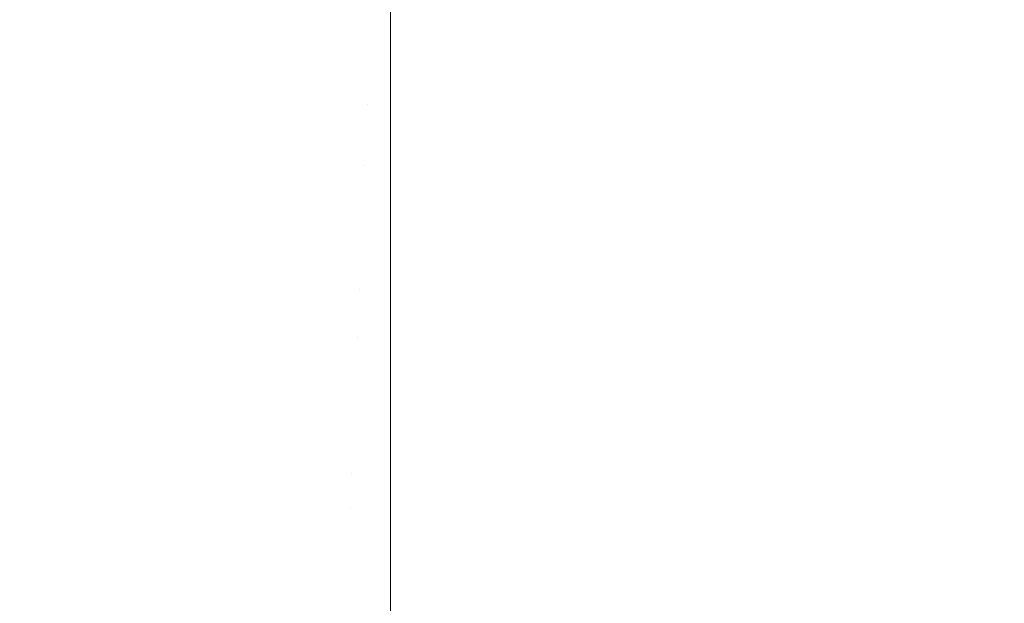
# Model space of a CAD drawing. Header units: centimetres. Extents: x -26 to 27.3, y -25.3 to -23.5.
# Tile 14 of 200: x -25.8992 to -25.8765, y -25.1838 to -25.1704. Entities that reach past the tile are written whole.
import ezdxf

# ---------------------------------------------------------------- set-up
doc = ezdxf.new("R2010")
doc.units = ezdxf.units.CM
doc.header["$LTSCALE"] = 2.54
doc.layers.add('Lucido design-1', color=7, linetype='Continuous')

# ---------------------------------------------------------------- blocks, each defined once
blk = doc.blocks.new('Gruppo-4-1')
at = {"color": 7, "linetype": 'Continuous', "lineweight": 9}
for points, invisible_edges in [([(-25.894957, -25.166887, -349.283005), (-25.89525, -25.166698, -349.283005), (-25.897652, -25.170252, -349.283452), (-25.897206, -25.17054, -349.283452)], 15), ([(-25.894656, -25.167064, -349.283005), (-25.894957, -25.166887, -349.283005), (-25.897206, -25.17054, -349.283452), (-25.896748, -25.170809, -349.283452)], 15), ([(-25.894347, -25.167227, -349.283005), (-25.894656, -25.167064, -349.283005), (-25.896748, -25.170809, -349.283452), (-25.896279, -25.171058, -349.283452)], 15), ([(-25.899391, -25.170718, -350.081693), (-25.899843, -25.170337, -350.081693), (-25.897217, -25.167354, -350.082171), (-25.896895, -25.167626, -350.082171)], 15), ([(-25.894033, -25.167378, -349.283005), (-25.894347, -25.167227, -349.283005), (-25.896279, -25.171058, -349.283452), (-25.895799, -25.171287, -349.283452)], 15), ([(-25.893712, -25.167515, -349.283005), (-25.894033, -25.167378, -349.283005), (-25.895799, -25.171287, -349.283452), (-25.895311, -25.171495, -349.283452)], 15), ([(-25.898924, -25.171079, -350.081693), (-25.899391, -25.170718, -350.081693), (-25.896895, -25.167626, -350.082171), (-25.896561, -25.167884, -350.082171)], 15), ([(-25.893385, -25.167638, -349.283005), (-25.893712, -25.167515, -349.283005), (-25.895311, -25.171495, -349.283452), (-25.894814, -25.171682, -349.283452)], 15), ([(-25.893054, -25.167747, -349.283005), (-25.893385, -25.167638, -349.283005), (-25.894814, -25.171682, -349.283452), (-25.89431, -25.171849, -349.283452)], 15), ([(-25.898441, -25.17142, -350.081693), (-25.898924, -25.171079, -350.081693), (-25.896561, -25.167884, -350.082171), (-25.896216, -25.168128, -350.082171)], 15), ([(-25.892718, -25.167842, -349.283005), (-25.893054, -25.167747, -349.283005), (-25.89431, -25.171849, -349.283452), (-25.893799, -25.171993, -349.283452)], 15), ([(-25.892379, -25.167923, -349.283005), (-25.892718, -25.167842, -349.283005), (-25.893799, -25.171993, -349.283452), (-25.893282, -25.172116, -349.283452)], 15), ([(-25.897945, -25.171741, -350.081693), (-25.898441, -25.17142, -350.081693), (-25.896216, -25.168128, -350.082171), (-25.895861, -25.168357, -350.082171)], 15), ([(-25.892036, -25.167989, -349.283005), (-25.892379, -25.167923, -349.283005), (-25.893282, -25.172116, -349.283452), (-25.892761, -25.172217, -349.283452)], 15), ([(-25.891691, -25.168041, -349.283005), (-25.892036, -25.167989, -349.283005), (-25.892761, -25.172217, -349.283452), (-25.892236, -25.172296, -349.283452)], 15), ([(-25.891344, -25.168078, -349.283005), (-25.891691, -25.168041, -349.283005), (-25.892236, -25.172296, -349.283452), (-25.891708, -25.172352, -349.283452)], 15), ([(-25.890996, -25.1681, -349.283005), (-25.891344, -25.168078, -349.283005), (-25.891708, -25.172352, -349.283452), (-25.891178, -25.172386, -349.283452)], 15), ([(-25.890996, -25.1681, -349.283005), (-25.891178, -25.172386, -349.283452), (-25.890647, -25.172397, -349.283452), (-25.890647, -25.168603, -349.283057)], 11), ([(-25.897435, -25.17204, -350.081693), (-25.897945, -25.171741, -350.081693), (-25.895861, -25.168357, -350.082171), (-25.895497, -25.16857, -350.082171)], 15), ([(-25.896914, -25.172317, -350.081693), (-25.897435, -25.17204, -350.081693), (-25.895497, -25.16857, -350.082171), (-25.895124, -25.168768, -350.082171)], 15), ([(-25.89638, -25.172572, -350.081693), (-25.896914, -25.172317, -350.081693), (-25.895124, -25.168768, -350.082171), (-25.894743, -25.16895, -350.082171)], 15), ([(27.209353, -25.172397, -349.283452), (27.209353, -25.168603, -349.283057), (-25.890647, -25.168603, -349.283057), (-25.890647, -25.172397, -349.283452)], 10), ([(-25.898911, -25.169278, -349.283452), (-25.899302, -25.168919, -349.283452), (-25.902249, -25.171994, -349.284083), (-25.901725, -25.172475, -349.284083)], 15), ([(-25.895837, -25.172804, -350.081693), (-25.89638, -25.172572, -350.081693), (-25.894743, -25.16895, -350.082171), (-25.894355, -25.169116, -350.082171)], 15), ([(-25.895284, -25.173012, -350.081693), (-25.895837, -25.172804, -350.081693), (-25.894355, -25.169116, -350.082171), (-25.89396, -25.169265, -350.082171)], 15), ([(-25.898505, -25.16962, -349.283452), (-25.898911, -25.169278, -349.283452), (-25.901725, -25.172475, -349.284083), (-25.901181, -25.172934, -349.284083)], 15), ([(-25.894723, -25.173197, -350.081693), (-25.895284, -25.173012, -350.081693), (-25.89396, -25.169265, -350.082171), (-25.893559, -25.169397, -350.082171)], 15), ([(-25.894154, -25.173358, -350.081693), (-25.894723, -25.173197, -350.081693), (-25.893559, -25.169397, -350.082171), (-25.893153, -25.169512, -350.082171)], 15), ([(-25.898085, -25.169945, -349.283452), (-25.898505, -25.16962, -349.283452), (-25.901181, -25.172934, -349.284083), (-25.900618, -25.173369, -349.284083)], 15), ([(-25.89358, -25.173495, -350.081693), (-25.894154, -25.173358, -350.081693), (-25.893153, -25.169512, -350.082171), (-25.892742, -25.16961, -350.082171)], 15), ([(-25.892999, -25.173607, -350.081693), (-25.89358, -25.173495, -350.081693), (-25.892742, -25.16961, -350.082171), (-25.892328, -25.16969, -350.082171)], 15), ([(-25.892415, -25.173695, -350.081693), (-25.892999, -25.173607, -350.081693), (-25.892328, -25.16969, -350.082171), (-25.89191, -25.169753, -350.082171)], 15), ([(-25.891827, -25.173757, -350.081693), (-25.892415, -25.173695, -350.081693), (-25.89191, -25.169753, -350.082171), (-25.89149, -25.169797, -350.082171)], 15), ([(-25.891238, -25.173795, -350.081693), (-25.891827, -25.173757, -350.081693), (-25.89149, -25.169797, -350.082171), (-25.891069, -25.169824, -350.082171)], 15), ([(-25.891238, -25.173795, -350.081693), (-25.891069, -25.169824, -350.082171), (-25.890647, -25.169833, -350.082171), (-25.890647, -25.172939, -350.081798)], 11), ([(27.209353, -25.169833, -350.082171), (27.209353, -25.172939, -350.081798), (-25.890647, -25.172939, -350.081798), (-25.890647, -25.169833, -350.082171)], 10), ([(-25.897652, -25.170252, -349.283452), (-25.898085, -25.169945, -349.283452), (-25.900618, -25.173369, -349.284083), (-25.900037, -25.17378, -349.284083)], 15), ([(-25.897206, -25.17054, -349.283452), (-25.897652, -25.170252, -349.283452), (-25.900037, -25.17378, -349.284083), (-25.899439, -25.174166, -349.284083)], 15), ([(-25.896748, -25.170809, -349.283452), (-25.897206, -25.17054, -349.283452), (-25.899439, -25.174166, -349.284083), (-25.898825, -25.174527, -349.284083)], 15), ([(-25.901277, -25.174261, -350.081056), (-25.901877, -25.173797, -350.081056), (-25.899391, -25.170718, -350.081693), (-25.898924, -25.171079, -350.081693)], 15), ([(-25.896279, -25.171058, -349.283452), (-25.896748, -25.170809, -349.283452), (-25.898825, -25.174527, -349.284083), (-25.898196, -25.174861, -349.284083)], 15), ([(-25.895799, -25.171287, -349.283452), (-25.896279, -25.171058, -349.283452), (-25.898196, -25.174861, -349.284083), (-25.897554, -25.175167, -349.284083)], 15), ([(-25.900657, -25.174699, -350.081056), (-25.901277, -25.174261, -350.081056), (-25.898924, -25.171079, -350.081693), (-25.898441, -25.17142, -350.081693)], 15), ([(-25.895311, -25.171495, -349.283452), (-25.895799, -25.171287, -349.283452), (-25.897554, -25.175167, -349.284083), (-25.896899, -25.175447, -349.284083)], 15), ([(-25.90002, -25.17511, -350.081056), (-25.900657, -25.174699, -350.081056), (-25.898441, -25.17142, -350.081693), (-25.897945, -25.171741, -350.081693)], 15), ([(-25.894814, -25.171682, -349.283452), (-25.895311, -25.171495, -349.283452), (-25.896899, -25.175447, -349.284083), (-25.896233, -25.175698, -349.284083)], 15), ([(-25.899365, -25.175494, -350.081056), (-25.90002, -25.17511, -350.081056), (-25.897945, -25.171741, -350.081693), (-25.897435, -25.17204, -350.081693)], 15), ([(-25.89431, -25.171849, -349.283452), (-25.894814, -25.171682, -349.283452), (-25.896233, -25.175698, -349.284083), (-25.895557, -25.175921, -349.284083)], 15), ([(-25.893799, -25.171993, -349.283452), (-25.89431, -25.171849, -349.283452), (-25.895557, -25.175921, -349.284083), (-25.894872, -25.176115, -349.284083)], 15), ([(-25.898695, -25.17585, -350.081056), (-25.899365, -25.175494, -350.081056), (-25.897435, -25.17204, -350.081693), (-25.896914, -25.172317, -350.081693)], 15), ([(-25.893282, -25.172116, -349.283452), (-25.893799, -25.171993, -349.283452), (-25.894872, -25.176115, -349.284083), (-25.89418, -25.17628, -349.284083)], 15), ([(-25.892761, -25.172217, -349.283452), (-25.893282, -25.172116, -349.283452), (-25.89418, -25.17628, -349.284083), (-25.893481, -25.176415, -349.284083)], 15), ([(-25.89801, -25.176178, -350.081056), (-25.898695, -25.17585, -350.081056), (-25.896914, -25.172317, -350.081693), (-25.89638, -25.172572, -350.081693)], 15), ([(-25.892236, -25.172296, -349.283452), (-25.892761, -25.172217, -349.283452), (-25.893481, -25.176415, -349.284083), (-25.892777, -25.17652, -349.284083)], 15), ([(-25.891708, -25.172352, -349.283452), (-25.892236, -25.172296, -349.283452), (-25.892777, -25.17652, -349.284083), (-25.892069, -25.176596, -349.284083)], 15), ([(-25.891178, -25.172386, -349.283452), (-25.891708, -25.172352, -349.283452), (-25.892069, -25.176596, -349.284083), (-25.891359, -25.176641, -349.284083)], 15), ([(-25.891178, -25.172386, -349.283452), (-25.891359, -25.176641, -349.284083), (-25.890647, -25.176656, -349.284083), (-25.890647, -25.172939, -349.283532)], 11), ([(-25.890647, -25.172939, -349.283532), (-25.890647, -25.172397, -349.283452), (-25.891178, -25.172386, -349.283452)], 10), ([(-25.890647, -25.172397, -349.283452), (-25.890647, -25.172939, -349.283532), (27.209353, -25.172939, -349.283532), (27.209353, -25.172397, -349.283452)], 10), ([(-25.897312, -25.176475, -350.081056), (-25.89801, -25.176178, -350.081056), (-25.89638, -25.172572, -350.081693), (-25.895837, -25.172804, -350.081693)], 15), ([(-25.896602, -25.176743, -350.081056), (-25.897312, -25.176475, -350.081056), (-25.895837, -25.172804, -350.081693), (-25.895284, -25.173012, -350.081693)], 15), ([(-25.895882, -25.176981, -350.081056), (-25.896602, -25.176743, -350.081056), (-25.895284, -25.173012, -350.081693), (-25.894723, -25.173197, -350.081693)], 15), ([(-25.890647, -25.172939, -350.081798), (-25.890647, -25.173807, -350.081693), (-25.891238, -25.173795, -350.081693)], 10), ([(27.209353, -25.176656, -349.284083), (27.209353, -25.172939, -349.283532), (-25.890647, -25.172939, -349.283532), (-25.890647, -25.176656, -349.284083)], 10), ([(-25.890647, -25.173807, -350.081693), (-25.890647, -25.172939, -350.081798), (27.209353, -25.172939, -350.081798), (27.209353, -25.173807, -350.081693)], 10), ([(-25.895151, -25.177188, -350.081056), (-25.895882, -25.176981, -350.081056), (-25.894723, -25.173197, -350.081693), (-25.894154, -25.173358, -350.081693)], 15), ([(-25.894413, -25.177363, -350.081056), (-25.895151, -25.177188, -350.081056), (-25.894154, -25.173358, -350.081693), (-25.89358, -25.173495, -350.081693)], 15), ([(-25.893668, -25.177507, -350.081056), (-25.894413, -25.177363, -350.081056), (-25.89358, -25.173495, -350.081693), (-25.892999, -25.173607, -350.081693)], 15), ([(-25.892918, -25.17762, -350.081056), (-25.893668, -25.177507, -350.081056), (-25.892999, -25.173607, -350.081693), (-25.892415, -25.173695, -350.081693)], 15), ([(-25.892163, -25.1777, -350.081056), (-25.892918, -25.17762, -350.081056), (-25.892415, -25.173695, -350.081693), (-25.891827, -25.173757, -350.081693)], 15), ([(-25.891406, -25.177748, -350.081056), (-25.892163, -25.1777, -350.081056), (-25.891827, -25.173757, -350.081693), (-25.891238, -25.173795, -350.081693)], 15), ([(-25.891406, -25.177748, -350.081056), (-25.891238, -25.173795, -350.081693), (-25.890647, -25.173807, -350.081693), (-25.890647, -25.177251, -350.081138)], 11), ([(27.209353, -25.173807, -350.081693), (27.209353, -25.177251, -350.081138), (-25.890647, -25.177251, -350.081138), (-25.890647, -25.173807, -350.081693)], 10), ([(-25.898825, -25.174527, -349.284083), (-25.899439, -25.174166, -349.284083), (-25.901652, -25.177761, -349.284894), (-25.900883, -25.178212, -349.284894)], 15), ([(-25.898196, -25.174861, -349.284083), (-25.898825, -25.174527, -349.284083), (-25.900883, -25.178212, -349.284894), (-25.900096, -25.178629, -349.284894)], 15), ([(-25.897554, -25.175167, -349.284083), (-25.898196, -25.174861, -349.284083), (-25.900096, -25.178629, -349.284894), (-25.899292, -25.179014, -349.284894)], 15), ([(-25.896899, -25.175447, -349.284083), (-25.897554, -25.175167, -349.284083), (-25.899292, -25.179014, -349.284894), (-25.898473, -25.179363, -349.284894)], 15), ([(-25.900466, -25.179363, -350.080259), (-25.901284, -25.178928, -350.080259), (-25.899365, -25.175494, -350.081056), (-25.898695, -25.17585, -350.081056)], 15), ([(-25.896233, -25.175698, -349.284083), (-25.896899, -25.175447, -349.284083), (-25.898473, -25.179363, -349.284894), (-25.897639, -25.179678, -349.284894)], 15), ([(-25.895557, -25.175921, -349.284083), (-25.896233, -25.175698, -349.284083), (-25.897639, -25.179678, -349.284894), (-25.896793, -25.179957, -349.284894)], 15), ([(-25.899631, -25.179762, -350.080259), (-25.900466, -25.179363, -350.080259), (-25.898695, -25.17585, -350.081056), (-25.89801, -25.176178, -350.081056)], 15), ([(-25.894872, -25.176115, -349.284083), (-25.895557, -25.175921, -349.284083), (-25.896793, -25.179957, -349.284894), (-25.895936, -25.1802, -349.284894)], 15), ([(-25.898779, -25.180125, -350.080259), (-25.899631, -25.179762, -350.080259), (-25.89801, -25.176178, -350.081056), (-25.897312, -25.176475, -350.081056)], 15), ([(-25.89418, -25.17628, -349.284083), (-25.894872, -25.176115, -349.284083), (-25.895936, -25.1802, -349.284894), (-25.895069, -25.180406, -349.284894)], 15), ([(-25.893481, -25.176415, -349.284083), (-25.89418, -25.17628, -349.284083), (-25.895069, -25.180406, -349.284894), (-25.894194, -25.180575, -349.284894)], 15), ([(-25.897913, -25.180452, -350.080259), (-25.898779, -25.180125, -350.080259), (-25.897312, -25.176475, -350.081056), (-25.896602, -25.176743, -350.081056)], 15), ([(-25.892777, -25.17652, -349.284083), (-25.893481, -25.176415, -349.284083), (-25.894194, -25.180575, -349.284894), (-25.893313, -25.180707, -349.284894)], 15), ([(-25.892069, -25.176596, -349.284083), (-25.892777, -25.17652, -349.284083), (-25.893313, -25.180707, -349.284894), (-25.892427, -25.180801, -349.284894)], 15), ([(-25.891359, -25.176641, -349.284083), (-25.892069, -25.176596, -349.284083), (-25.892427, -25.180801, -349.284894), (-25.891538, -25.180858, -349.284894)], 15), ([(-25.891359, -25.176641, -349.284083), (-25.891538, -25.180858, -349.284894), (-25.890647, -25.180877, -349.284894), (-25.890647, -25.177251, -349.284197)], 11), ([(-25.890647, -25.177251, -349.284197), (-25.890647, -25.176656, -349.284083), (-25.891359, -25.176641, -349.284083)], 10), ([(-25.890647, -25.176656, -349.284083), (-25.890647, -25.177251, -349.284197), (27.209353, -25.177251, -349.284197), (27.209353, -25.176656, -349.284083)], 10), ([(-25.897033, -25.180742, -350.080259), (-25.897913, -25.180452, -350.080259), (-25.896602, -25.176743, -350.081056), (-25.895882, -25.176981, -350.081056)], 15), ([(-25.896143, -25.180994, -350.080259), (-25.897033, -25.180742, -350.080259), (-25.895882, -25.176981, -350.081056), (-25.895151, -25.177188, -350.081056)], 15), ([(-25.895242, -25.181209, -350.080259), (-25.896143, -25.180994, -350.080259), (-25.895151, -25.177188, -350.081056), (-25.894413, -25.177363, -350.081056)], 15), ([(-25.894333, -25.181384, -350.080259), (-25.895242, -25.181209, -350.080259), (-25.894413, -25.177363, -350.081056), (-25.893668, -25.177507, -350.081056)], 15), ([(-25.890647, -25.177251, -350.081138), (-25.890647, -25.177764, -350.081056), (-25.891406, -25.177748, -350.081056)], 10), ([(27.209353, -25.180877, -349.284894), (27.209353, -25.177251, -349.284197), (-25.890647, -25.177251, -349.284197), (-25.890647, -25.180877, -349.284894)], 10), ([(-25.890647, -25.177764, -350.081056), (-25.890647, -25.177251, -350.081138), (27.209353, -25.177251, -350.081138), (27.209353, -25.177764, -350.081056)], 10), ([(-25.893417, -25.181521, -350.080259), (-25.894333, -25.181384, -350.080259), (-25.893668, -25.177507, -350.081056), (-25.892918, -25.17762, -350.081056)], 15), ([(-25.892497, -25.181619, -350.080259), (-25.893417, -25.181521, -350.080259), (-25.892918, -25.17762, -350.081056), (-25.892163, -25.1777, -350.081056)], 15), ([(-25.891573, -25.181678, -350.080259), (-25.892497, -25.181619, -350.080259), (-25.892163, -25.1777, -350.081056), (-25.891406, -25.177748, -350.081056)], 15), ([(-25.891573, -25.181678, -350.080259), (-25.891406, -25.177748, -350.081056), (-25.890647, -25.177764, -350.081056), (-25.890647, -25.181531, -350.080293)], 11), ([(27.209353, -25.177764, -350.081056), (27.209353, -25.181531, -350.080293), (-25.890647, -25.181531, -350.080293), (-25.890647, -25.177764, -350.081056)], 10), ([(-25.898473, -25.179363, -349.284894), (-25.899292, -25.179014, -349.284894), (-25.901012, -25.182818, -349.285885), (-25.90003, -25.183238, -349.285885)], 15), ([(-25.897639, -25.179678, -349.284894), (-25.898473, -25.179363, -349.284894), (-25.90003, -25.183238, -349.285885), (-25.89903, -25.183615, -349.285885)], 15), ([(-25.900234, -25.183747, -350.079304), (-25.901238, -25.183319, -350.079304), (-25.899631, -25.179762, -350.080259), (-25.898779, -25.180125, -350.080259)], 15), ([(-25.896793, -25.179957, -349.284894), (-25.897639, -25.179678, -349.284894), (-25.89903, -25.183615, -349.285885), (-25.898016, -25.183949, -349.285885)], 15), ([(-25.899213, -25.184133, -350.079304), (-25.900234, -25.183747, -350.079304), (-25.898779, -25.180125, -350.080259), (-25.897913, -25.180452, -350.080259)], 15), ([(-25.895936, -25.1802, -349.284894), (-25.896793, -25.179957, -349.284894), (-25.898016, -25.183949, -349.285885), (-25.896988, -25.18424, -349.285885)], 15), ([(-25.895069, -25.180406, -349.284894), (-25.895936, -25.1802, -349.284894), (-25.896988, -25.18424, -349.285885), (-25.895949, -25.184487, -349.285885)], 15), ([(-25.898176, -25.184474, -350.079304), (-25.899213, -25.184133, -350.079304), (-25.897913, -25.180452, -350.080259), (-25.897033, -25.180742, -350.080259)], 15), ([(-25.894194, -25.180575, -349.284894), (-25.895069, -25.180406, -349.284894), (-25.895949, -25.184487, -349.285885), (-25.8949, -25.18469, -349.285885)], 15), ([(-25.893313, -25.180707, -349.284894), (-25.894194, -25.180575, -349.284894), (-25.8949, -25.18469, -349.285885), (-25.893843, -25.184848, -349.285885)], 15), ([(-25.897126, -25.184772, -350.079304), (-25.898176, -25.184474, -350.079304), (-25.897033, -25.180742, -350.080259), (-25.896143, -25.180994, -350.080259)], 15), ([(-25.892427, -25.180801, -349.284894), (-25.893313, -25.180707, -349.284894), (-25.893843, -25.184848, -349.285885), (-25.892781, -25.184962, -349.285885)], 15), ([(-25.891538, -25.180858, -349.284894), (-25.892427, -25.180801, -349.284894), (-25.892781, -25.184962, -349.285885), (-25.891715, -25.185029, -349.285885)], 15), ([(-25.896064, -25.185024, -350.079304), (-25.897126, -25.184772, -350.079304), (-25.896143, -25.180994, -350.080259), (-25.895242, -25.181209, -350.080259)], 15), ([(-25.891538, -25.180858, -349.284894), (-25.891715, -25.185029, -349.285885), (-25.890647, -25.185052, -349.285885), (-25.890647, -25.181529, -349.285049)], 11), ([(-25.890647, -25.181529, -349.285049), (-25.890647, -25.180877, -349.284894), (-25.891538, -25.180858, -349.284894)], 10), ([(-25.890647, -25.180877, -349.284894), (-25.890647, -25.181529, -349.285049), (27.209353, -25.181529, -349.285049), (27.209353, -25.180877, -349.284894)], 10), ([(-25.894993, -25.185232, -350.079304), (-25.896064, -25.185024, -350.079304), (-25.895242, -25.181209, -350.080259), (-25.894333, -25.181384, -350.080259)], 15), ([(-25.893913, -25.185393, -350.079304), (-25.894993, -25.185232, -350.079304), (-25.894333, -25.181384, -350.080259), (-25.893417, -25.181521, -350.080259)], 15), ([(-25.892828, -25.185509, -350.079304), (-25.893913, -25.185393, -350.079304), (-25.893417, -25.181521, -350.080259), (-25.892497, -25.181619, -350.080259)], 15), ([(-25.891738, -25.185578, -350.079304), (-25.892828, -25.185509, -350.079304), (-25.892497, -25.181619, -350.080259), (-25.891573, -25.181678, -350.080259)], 15), ([(-25.890647, -25.185601, -350.079304), (-25.891738, -25.185578, -350.079304), (-25.891573, -25.181678, -350.080259), (-25.890647, -25.181698, -350.080259)], 7), ([(-25.890647, -25.181531, -350.080293), (-25.890647, -25.181698, -350.080259), (-25.891573, -25.181678, -350.080259)], 10), ([(27.209353, -25.185052, -349.285885), (27.209353, -25.181529, -349.285049), (-25.890647, -25.181529, -349.285049), (-25.890647, -25.185052, -349.285885)], 10), ([(-25.890647, -25.181698, -350.080259), (-25.890647, -25.181531, -350.080293), (27.209353, -25.181531, -350.080293), (27.209353, -25.181698, -350.080259)], 10), ([(27.209353, -25.181698, -350.080259), (27.209353, -25.185601, -350.079304), (-25.890647, -25.185601, -350.079304), (-25.890647, -25.181698, -350.080259)], 10), ([(-25.89903, -25.183615, -349.285885), (-25.90003, -25.183238, -349.285885), (-25.901567, -25.187063, -349.287051), (-25.900404, -25.187502, -349.287051)], 15), ([(-25.898016, -25.183949, -349.285885), (-25.89903, -25.183615, -349.285885), (-25.900404, -25.187502, -349.287051), (-25.899223, -25.187891, -349.287051)], 15)]:
    blk.add_3dface(points, dxfattribs=dict(at, invisible_edges=invisible_edges))

msp = doc.modelspace()

# ---------------------------------------------------------------- block references
at = {"layer": 'Lucido design-1', "color": 7}
msp.add_blockref('Gruppo-4-1', (0, 0), dxfattribs=at)

doc.saveas('drawing.dxf')
